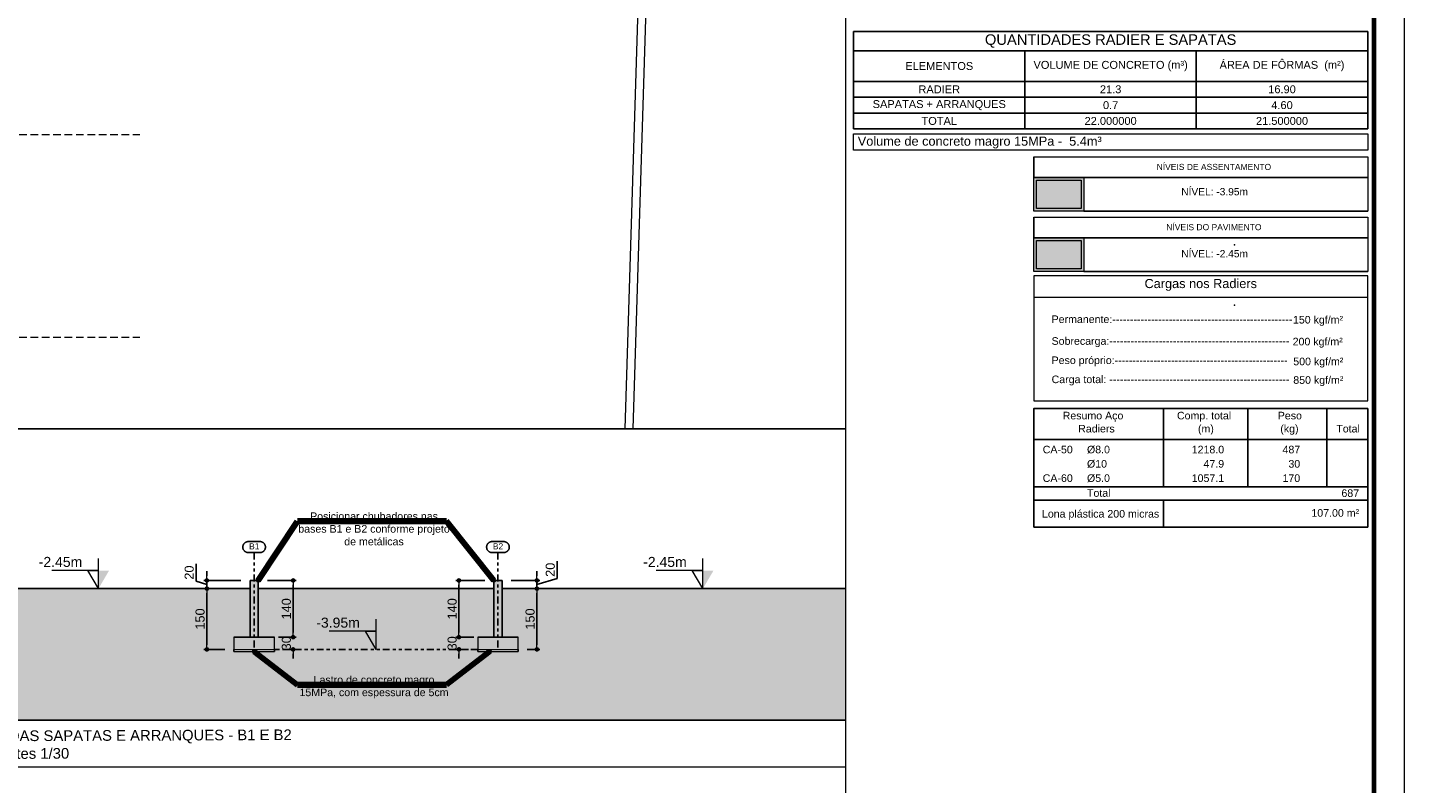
# Model space of a CAD drawing. Header units: millimetres. Extents: x 83 to 471, y -739 to 93.
# Tile 164 of 185: x 168 to 213, y -54 to -29. Entities that reach past the tile are written whole.
import ezdxf
from ezdxf.enums import TextEntityAlignment as Align

# ---------------------------------------------------------------- set-up
doc = ezdxf.new("R2010")
doc.units = ezdxf.units.MM
doc.linetypes.add('CYPE_RAYAPUNTOPUNTO', pattern=[0.45, 0.225, -0.075, 0, -0.075, 0, -0.075])
doc.linetypes.add('TRAZO_HUECO', pattern=[0.75, 0.5, -0.25])
for name, color, linetype, lineweight in [('.', 7, 'Continuous', 5), ('0-CYPE1', 7, 'Continuous', 20), ('__MAGNUS.Cota', 30, 'Continuous', 9), ('__MAGNUS.Margem', 7, 'Continuous', 70), ('__MAGNUS.Selo', 7, 'Continuous', 30), ('A-FLOR', 7, 'Continuous', 9), ('CORTE - RAMPA', 7, 'Continuous', 0), ('CORTE_COTAS_DAS_PLANTAS', 7, 'Continuous', 9), ('COTA_FORMAS', 7, 'CYPE_RAYAPUNTOPUNTO', 0), ('COTAS', 250, 'Continuous', 5), ('COTAS_REF_LINHAS', 7, 'Continuous', 20), ('FUN_COTAS', 7, 'Continuous', 0), ('LJ_HATCH', 7, 'Continuous', 0), ('PECA_COMPLETA', 7, 'Continuous', 0), ('TABELAS', 7, 'Continuous', 9), ('TEXTO_TABELAS', 7, 'Continuous', 0)]:
    doc.layers.add(name, color=color, linetype=linetype, lineweight=lineweight)
for name, color, linetype in [('PGCR_Arq_TEXTO', 7, 'Continuous'), ('PILAR_MORRE', 60, 'Continuous'), ('Selo', 7, 'Continuous')]:
    doc.layers.add(name, color=color, linetype=linetype)
doc.styles.add('Arial', font='arial.ttf')
doc.styles.add('Arial Narrow', font='ARIALN.TTF')
doc.dimstyles.new('Copy of UM_75.000000', dxfattribs={"dimtxt": 0.3, "dimasz": 0.15, "dimexe": 0.1, "dimexo": 0.3, "dimgap": 0.07, "dimtad": 1, "dimdec": 0, "dimlfac": 75, "dimzin": 0, "dimdsep": 46, "dimtxsty": 'Arial', "dimblk": 'DOT', "dimcen": 0.09, "dimdle": 0.1, "dimclrd": 30, "dimclre": 30, "dimclrt": 7, "dimadec": 1, "dimazin": 2, "dimtfac": 1, "dimtdec": 0, "dimtofl": 0, "dimtmove": 0, "dimatfit": 3, "dimldrblk": 'DOT', "dimfxl": 1, "dimtolj": 1, "dimarcsym": 0})

# ---------------------------------------------------------------- blocks, each defined once
blk = doc.blocks.new('*U1862')
at = {"layer": '__MAGNUS.Margem', "lineweight": 9}
blk.add_line((183.0774864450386, -12.28035149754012), (183.0774864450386, 828.7196485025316), dxfattribs=at)
at = {"layer": '__MAGNUS.Margem', "linetype": 'Continuous'}
blk.add_line((173.0774864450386, -2.280351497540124), (173.0774864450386, 818.7196485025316), dxfattribs=at)
at = {"layer": '__MAGNUS.Selo', "style": 'Arial Narrow'}
for tag, height, width, p in [('PROPRIETÁRIO', 3.395000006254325, 1.000000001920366, (17.21365262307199, 48.90608562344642)), ('EDIFICAÇÃORESIDENCIAL', 3.395000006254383, 1.00000000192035, (17.21365262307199, 40.60663314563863)), ('ESTRUTURAL', 3.395000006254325, 1.000000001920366, (17.80158844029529, 20.69475924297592)), ('ANTEPROJETO', 2.425000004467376, 1.000000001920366, (111.6862229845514, 13.50243801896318)), ('INDICADA', 2.425000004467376, 1.000000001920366, (111.5284553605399, 8.00497110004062)), ('ARQ01/01', 5.5, 1.000000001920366, (139.4442584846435, 9.49622269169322))]:
    blk.add_attdef(tag, text='', height=height, dxfattribs=dict(at, width=width)).set_placement(p, align=Align.MIDDLE_LEFT)
at = {"layer": '__MAGNUS.Selo', "lineweight": 30, "flags": 104}
for tag, p in [('ENDEREÇODAOBRA', (17.21365262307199, 33.53604236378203)), ('ENDEREÇODAOBRA', (17.21365262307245, 27.86661950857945)), ('TÍTULO', (17.21365262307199, 10.79641230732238))]:
    blk.add_attdef(tag, text='', height=3.395000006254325, dxfattribs=at).set_placement(p, align=Align.MIDDLE_LEFT)
blk = doc.blocks.new('_DOT')
at = {"layer": '__MAGNUS.Cota', "linetype": 'ByBlock'}
blk.add_line((-0.5, 0), (-1, 0), dxfattribs=at)
at = {"layer": '__MAGNUS.Cota', "linetype": 'ByBlock', "const_width": 0.5}
blk.add_lwpolyline([(-0.25, 0, 1), (0.25, 0, 1)], format="xyb", close=True, dxfattribs=at)
blk = doc.blocks.new('*D647')
at = {"layer": 'COTAS', "color": 30, "lineweight": -2}
for p, q in [((174.0763038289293, -47.61526691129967), (173.3860036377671, -47.61526691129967)), ((173.4860036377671, -49.46526691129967), (173.4860036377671, -47.76526691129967)), ((174.0763038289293, -49.61526691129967), (173.3860036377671, -49.61526691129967))]:
    blk.add_line(p, q, dxfattribs=at)
at = {"layer": 'Defpoints', "color": 0}
for p in [(173.4860036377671, -47.61526691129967), (174.3763038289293, -47.61526691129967), (174.3763038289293, -49.61526691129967)]:
    blk.add_point(p, dxfattribs=at)
at = {"layer": 'COTAS', "color": 30, "linetype": 'ByBlock', "lineweight": -2, "xscale": 0.15, "yscale": 0.15, "zscale": 0.15}
for p, rotation in [((173.4860036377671, -47.61526691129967), 90), ((173.4860036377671, -49.61526691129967), 270)]:
    blk.add_blockref('_DOT', p, dxfattribs=dict(at, rotation=rotation))
at = {"layer": 'COTAS', "color": 7, "insert": (173.2628317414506, -48.61526691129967), "char_height": 0.3, "attachment_point": 5, "rotation": 90, "style": 'Arial'}
blk.add_mtext('\\A1;150', dxfattribs=at)
blk = doc.blocks.new('*D648')
at = {"layer": 'COTAS', "color": 30, "lineweight": -2}
for p, q in [((184.0409838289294, -47.61526691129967), (184.4573783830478, -47.61526691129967)), ((184.3573783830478, -49.46526691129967), (184.3573783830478, -47.76526691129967)), ((184.0409838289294, -49.61526691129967), (184.4573783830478, -49.61526691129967))]:
    blk.add_line(p, q, dxfattribs=at)
at = {"layer": 'Defpoints', "color": 0}
for p in [(183.7409838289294, -47.61526691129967), (184.3573783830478, -47.61526691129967), (183.7409838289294, -49.61526691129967)]:
    blk.add_point(p, dxfattribs=at)
at = {"layer": 'COTAS', "color": 30, "linetype": 'ByBlock', "lineweight": -2, "xscale": 0.15, "yscale": 0.15, "zscale": 0.15}
for p, rotation in [((184.3573783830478, -47.61526691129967), 90), ((184.3573783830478, -49.61526691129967), 270)]:
    blk.add_blockref('_DOT', p, dxfattribs=dict(at, rotation=rotation))
at = {"layer": 'COTAS', "color": 7, "insert": (184.1342064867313, -48.61526691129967), "char_height": 0.3, "attachment_point": 5, "rotation": 90, "style": 'Arial'}
blk.add_mtext('\\A1;150', dxfattribs=at)
blk = doc.blocks.new('*D649')
at = {"layer": 'COTAS', "color": 30, "lineweight": -2}
for p, q in [((185.0218940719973, -46.70707849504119), (185.0218940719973, -47.28091205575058)), ((184.3573783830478, -47.19526691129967), (184.3573783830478, -47.04526691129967)), ((183.5089838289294, -47.34526691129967), (184.4573783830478, -47.34526691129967)), ((184.0409838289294, -47.61526691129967), (184.4573783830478, -47.61526691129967)), ((185.0218940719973, -47.28091205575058), (184.3573783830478, -47.48026691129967)), ((184.3573783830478, -47.61526691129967), (184.3573783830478, -47.34526691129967)), ((184.3573783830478, -47.76526691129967), (184.3573783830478, -47.91526691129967))]:
    blk.add_line(p, q, dxfattribs=at)
at = {"layer": 'Defpoints', "color": 0}
for p in [(183.2089838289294, -47.34526691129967), (183.7409838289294, -47.61526691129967), (184.3573783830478, -47.34526691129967)]:
    blk.add_point(p, dxfattribs=at)
at = {"layer": 'COTAS', "color": 30, "linetype": 'ByBlock', "lineweight": -2, "xscale": 0.15, "yscale": 0.15, "zscale": 0.15}
for p, rotation in [((184.3573783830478, -47.34526691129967), 270), ((184.3573783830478, -47.61526691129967), 90)]:
    blk.add_blockref('_DOT', p, dxfattribs=dict(at, rotation=rotation))
at = {"layer": 'COTAS', "color": 7, "insert": (184.7987221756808, -46.99399527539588), "char_height": 0.3, "attachment_point": 5, "rotation": 90, "style": 'Arial'}
blk.add_mtext('\\A1;20', dxfattribs=at)
blk = doc.blocks.new('*D650')
at = {"layer": 'COTAS', "color": 30, "lineweight": -2}
for p, q in [((173.1278317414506, -46.79898170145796), (173.1278317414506, -47.37281526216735)), ((173.4860036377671, -47.19526691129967), (173.4860036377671, -47.04526691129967)), ((173.1278317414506, -47.37281526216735), (173.4860036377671, -47.48026691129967)), ((174.6083038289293, -47.34526691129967), (173.3860036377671, -47.34526691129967)), ((174.0763038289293, -47.61526691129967), (173.3860036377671, -47.61526691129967)), ((173.4860036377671, -47.61526691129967), (173.4860036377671, -47.34526691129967)), ((173.4860036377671, -47.76526691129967), (173.4860036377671, -47.91526691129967))]:
    blk.add_line(p, q, dxfattribs=at)
at = {"layer": 'Defpoints', "color": 0}
for p in [(173.4860036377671, -47.34526691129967), (174.3763038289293, -47.61526691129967), (174.9083038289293, -47.34526691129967)]:
    blk.add_point(p, dxfattribs=at)
at = {"layer": 'COTAS', "color": 30, "linetype": 'ByBlock', "lineweight": -2, "xscale": 0.15, "yscale": 0.15, "zscale": 0.15}
for p, rotation in [((173.4860036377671, -47.34526691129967), 270), ((173.4860036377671, -47.61526691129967), 90)]:
    blk.add_blockref('_DOT', p, dxfattribs=dict(at, rotation=rotation))
at = {"layer": 'COTAS', "color": 7, "insert": (172.9046598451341, -47.08589848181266), "char_height": 0.3, "attachment_point": 5, "rotation": 90, "style": 'Arial'}
blk.add_mtext('\\A1;20', dxfattribs=at)
blk = doc.blocks.new('*T664')
at = {"layer": 'COTAS', "color": 0, "lineweight": 25, "transparency": 16777216}
blk.add_line((0, 0), (16.93688430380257, 0), dxfattribs=at)
at = {"layer": 'COTAS', "color": 0, "lineweight": 25}
for p, q in [((0, 0), (0, -3.209371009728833)), ((16.93688430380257, 0), (16.93688430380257, -3.209371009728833)), ((0, -3.209371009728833), (5.645628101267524, -3.209371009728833))]:
    blk.add_line(p, q, dxfattribs=at)
at = {"layer": 'COTAS', "color": 0, "lineweight": -2, "transparency": 16777216}
for p, q in [((0, -0.6351706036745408), (16.93688430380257, -0.6351706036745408)), ((0, -1.647717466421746), (16.93688430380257, -1.647717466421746)), ((0, -2.170000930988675), (16.93688430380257, -2.170000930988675)), ((0, -2.689685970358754), (16.93688430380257, -2.689685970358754))]:
    blk.add_line(p, q, dxfattribs=at)
at = {"layer": 'COTAS', "color": 0, "lineweight": -2}
for p, q in [((5.645628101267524, -0.6351706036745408), (5.645628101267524, -3.209371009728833)), ((11.29125620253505, -0.6351706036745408), (11.29125620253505, -3.209371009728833)), ((5.645628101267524, -3.209371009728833), (16.93688430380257, -3.209371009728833))]:
    blk.add_line(p, q, dxfattribs=at)
at = {"layer": 'COTAS', "color": 0, "attachment_point": 5, "style": 'Arial'}
for s, insert, char_height, width in [('QUANTIDADES RADIER E SAPATAS', (8.468442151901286, -0.3175853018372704), 0.3464566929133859, 16.76365595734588), ('ELEMENTOS', (2.822814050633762, -1.141444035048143), 0.2598425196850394, 5.472399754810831), ('{\\C256;VOLUME DE CONCRETO (m³)}', (8.468442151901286, -1.141444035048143), 0.2598425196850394, 5.472399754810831), ('{\\C256;ÁREA DE FÔRMAS  (m²)}', (14.11407025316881, -1.141444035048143), 0.2598425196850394, 5.472399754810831), ('RADIER', (2.822814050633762, -1.90885919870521), 0.2598425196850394, 5.472399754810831), ('21.3', (8.468442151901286, -1.90885919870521), 0.2598425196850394, 5.472399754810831), ('16.90', (14.11407025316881, -1.90885919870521), 0.2598425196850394, 5.472399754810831), ('SAPATAS + ARRANQUES', (2.822814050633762, -2.429843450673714), 0.2598425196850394, 5.472399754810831), ('0.7', (8.468442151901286, -2.429843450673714), 0.2598425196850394, 5.472399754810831), ('4.60', (14.11407025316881, -2.429843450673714), 0.2598425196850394, 5.472399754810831), ('TOTAL', (2.822814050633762, -2.949528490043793), 0.2598425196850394, 5.472399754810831), ('22.000000', (8.468442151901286, -2.949528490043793), 0.2598425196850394, 5.472399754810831), ('21.500000', (14.11407025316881, -2.949528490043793), 0.2598425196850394, 5.472399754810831)]:
    blk.add_mtext(s, dxfattribs=dict(at, insert=insert, char_height=char_height, width=width))
blk = doc.blocks.new('*D694')
at = {"layer": 'COTAS', "color": 30, "lineweight": -2}
for p, q in [((175.4783038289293, -47.34526691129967), (176.4275367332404, -47.34526691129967)), ((176.3275367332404, -47.49526691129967), (176.3275367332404, -49.06526691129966)), ((175.8416778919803, -49.21526691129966), (176.4275367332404, -49.21526691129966))]:
    blk.add_line(p, q, dxfattribs=at)
at = {"layer": 'Defpoints', "color": 0}
for p in [(175.1783038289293, -47.34526691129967), (175.5416778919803, -49.21526691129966), (176.3275367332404, -49.21526691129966)]:
    blk.add_point(p, dxfattribs=at)
at = {"layer": 'COTAS', "color": 30, "linetype": 'ByBlock', "lineweight": -2, "xscale": 0.15, "yscale": 0.15, "zscale": 0.15}
for p, rotation in [((176.3275367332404, -47.34526691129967), 90), ((176.3275367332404, -49.21526691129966), 270)]:
    blk.add_blockref('_DOT', p, dxfattribs=dict(at, rotation=rotation))
at = {"layer": 'COTAS', "color": 7, "insert": (176.1043648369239, -48.28026691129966), "char_height": 0.3, "attachment_point": 5, "rotation": 90, "style": 'Arial'}
blk.add_mtext('\\A1;140', dxfattribs=at)
blk = doc.blocks.new('DOT')
at = {"color": 0, "linetype": 'ByBlock'}
blk.add_line((-0.5, 0), (-1, 0), dxfattribs=at)
at = {"color": 0, "linetype": 'ByBlock', "const_width": 0.5}
blk.add_lwpolyline([(-0.25, 0, 1), (0.25, 0, 1)], format="xyb", close=True, dxfattribs=at)
blk = doc.blocks.new('*D695')
at = {"layer": 'COTAS', "color": 30, "lineweight": -2}
for p, q in [((176.3275367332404, -49.06526691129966), (176.3275367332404, -48.91526691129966)), ((176.0103038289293, -49.21526691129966), (176.4275367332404, -49.21526691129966)), ((176.0103038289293, -49.61526691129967), (176.4275367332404, -49.61526691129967)), ((176.3275367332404, -49.76526691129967), (176.3275367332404, -49.91526691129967))]:
    blk.add_line(p, q, dxfattribs=at)
at = {"layer": 'Defpoints', "color": 0}
for p in [(175.7103038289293, -49.21526691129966), (175.7103038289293, -49.61526691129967), (176.3275367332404, -49.61526691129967)]:
    blk.add_point(p, dxfattribs=at)
at = {"layer": 'COTAS', "color": 30, "linetype": 'ByBlock', "lineweight": -2, "xscale": 0.15, "yscale": 0.15, "zscale": 0.15}
for p, rotation in [((176.3275367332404, -49.21526691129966), 270), ((176.3275367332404, -49.61526691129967), 90)]:
    blk.add_blockref('_DOT', p, dxfattribs=dict(at, rotation=rotation))
at = {"layer": 'COTAS', "color": 7, "insert": (176.1042625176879, -49.41526691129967), "char_height": 0.3, "attachment_point": 5, "rotation": 90, "style": 'Arial'}
blk.add_mtext('\\A1;30', dxfattribs=at)
blk = doc.blocks.new('*D696')
at = {"layer": 'COTAS', "color": 30, "lineweight": -2}
for p, q in [((182.6389838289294, -47.34526691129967), (181.6897509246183, -47.34526691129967)), ((181.7897509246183, -47.49526691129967), (181.7897509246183, -49.06526691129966)), ((182.2756097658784, -49.21526691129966), (181.6897509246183, -49.21526691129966))]:
    blk.add_line(p, q, dxfattribs=at)
at = {"layer": 'Defpoints', "color": 0}
for p in [(182.9389838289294, -47.34526691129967), (181.7897509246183, -49.21526691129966), (182.5756097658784, -49.21526691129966)]:
    blk.add_point(p, dxfattribs=at)
at = {"layer": 'COTAS', "color": 30, "linetype": 'ByBlock', "lineweight": -2, "xscale": 0.15, "yscale": 0.15, "zscale": 0.15}
for p, rotation in [((181.7897509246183, -47.34526691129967), 90), ((181.7897509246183, -49.21526691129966), 270)]:
    blk.add_blockref('_DOT', p, dxfattribs=dict(at, rotation=rotation))
at = {"layer": 'COTAS', "color": 7, "insert": (181.5665790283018, -48.28026691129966), "char_height": 0.3, "attachment_point": 5, "rotation": 90, "style": 'Arial'}
blk.add_mtext('\\A1;140', dxfattribs=at)
blk = doc.blocks.new('*D697')
at = {"layer": 'COTAS', "color": 30, "lineweight": -2}
for p, q in [((181.7897509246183, -49.06526691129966), (181.7897509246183, -48.91526691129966)), ((182.1069838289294, -49.21526691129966), (181.6897509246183, -49.21526691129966)), ((182.1069838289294, -49.61526691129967), (181.6897509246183, -49.61526691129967)), ((181.7897509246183, -49.76526691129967), (181.7897509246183, -49.91526691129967))]:
    blk.add_line(p, q, dxfattribs=at)
at = {"layer": 'Defpoints', "color": 0}
for p in [(182.4069838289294, -49.21526691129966), (181.7897509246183, -49.61526691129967), (182.4069838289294, -49.61526691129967)]:
    blk.add_point(p, dxfattribs=at)
at = {"layer": 'COTAS', "color": 30, "linetype": 'ByBlock', "lineweight": -2, "xscale": 0.15, "yscale": 0.15, "zscale": 0.15}
for p, rotation in [((181.7897509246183, -49.21526691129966), 270), ((181.7897509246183, -49.61526691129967), 90)]:
    blk.add_blockref('_DOT', p, dxfattribs=dict(at, rotation=rotation))
at = {"layer": 'COTAS', "color": 7, "insert": (181.5664767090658, -49.41526691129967), "char_height": 0.3, "attachment_point": 5, "rotation": 90, "style": 'Arial'}
blk.add_mtext('\\A1;30', dxfattribs=at)

msp = doc.modelspace()

# ---------------------------------------------------------------- hatches: boundary and pattern name
at = {"layer": '.', "true_color": 0xffffcc}
h = msp.add_hatch(color=7, dxfattribs=at)
h.dxf.hatch_style = 1
h.paths.add_polyline_path([(200.7259169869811, -34.07886813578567), (202.3708885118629, -34.07886813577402), (202.370888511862, -35.18719027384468), (200.7259169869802, -35.18719027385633)])
at = {"layer": '.', "true_color": 0x939598}
h = msp.add_hatch(dxfattribs=at)
h.set_pattern_fill('EARTH', color=252, scale=0.1)
h.set_pattern_definition([(0, (0, 0), (0.635, 0.635), [0.635, -0.635]), (0, (0, 0.238125), (0.635, 0.635), [0.635, -0.635]), (0, (0, 0.4762500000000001), (0.635, 0.635), [0.635, -0.635]), (90, (0.079375, 0.555625), (-0.635, 0.635), [0.635, -0.635]), (90, (0.3175, 0.555625), (-0.635, 0.635), [0.635, -0.635]), (90, (0.555625, 0.555625), (-0.635, 0.635), [0.635, -0.635])])
h.paths.add_polyline_path([(105.9778717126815, -48.39570496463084), (105.7243203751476, -48.39570496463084), (105.7243203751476, -48.01526691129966), (96.62457239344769, -48.01526691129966), (96.62457239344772, -51.94834452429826), (163.2541937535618, -51.94834452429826), (163.2541937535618, -47.61526691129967), (156.4334889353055, -47.61526691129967), (155.7634889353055, -48.28526691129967), (113.3578456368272, -48.28526691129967), (112.6878456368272, -47.61526691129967), (105.9778717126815, -47.61526691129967), (105.9778717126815, -48.39570496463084)], is_closed=False)
h.paths.add_polyline_path([(194.5179713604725, -47.61526691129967), (183.2089838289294, -47.61526691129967), (183.2089838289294, -49.21526691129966), (183.7409838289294, -49.21526691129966), (183.7409838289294, -49.68526691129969), (182.4069838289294, -49.68526691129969), (182.4069838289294, -49.21526691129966), (182.9389838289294, -49.21526691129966), (182.9389838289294, -47.61526691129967), (175.1783038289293, -47.61526691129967), (175.1783038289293, -49.21526691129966), (175.7103038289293, -49.21526691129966), (175.7103038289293, -49.68526691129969), (174.3763038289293, -49.68526691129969), (174.3763038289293, -49.21526691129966), (174.9083038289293, -49.21526691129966), (174.9083038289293, -47.61526691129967), (163.2541937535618, -47.61526691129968), (163.2541937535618, -51.94834452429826), (194.5179713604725, -51.94834452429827), (194.5179713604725, -47.61526691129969)], is_closed=False)
h.paths.add_polyline_path([(111.4995747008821, -48.23962571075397), (111.4995747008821, -47.66090811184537), (112.1059184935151, -47.66090811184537), (112.1059184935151, -48.23962571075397)], flags=24)
h.paths.add_polyline_path([(156.571352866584, -48.23962571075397), (156.571352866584, -47.66090811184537), (157.177696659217, -47.66090811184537), (157.177696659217, -48.23962571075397)], flags=24)
h.paths.add_polyline_path([(116.1695718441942, -49.06737468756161), (116.1695718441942, -48.48026691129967), (116.7759156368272, -48.48026691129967), (116.7759156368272, -49.06737468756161)], flags=24)
h.paths.add_polyline_path([(120.7266041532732, -48.39220917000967), (120.7266041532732, -48.04330057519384), (121.331720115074, -48.04330057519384), (121.331720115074, -48.39220917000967)], flags=24)
h.paths.add_polyline_path([(132.5619020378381, -48.39220917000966), (132.5619020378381, -48.04330057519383), (133.1670179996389, -48.04330057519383), (133.1670179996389, -48.39220917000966)], flags=24)
h.paths.add_polyline_path([(142.6965339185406, -48.39220917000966), (142.6965339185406, -48.04330057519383), (143.3016498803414, -48.04330057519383), (143.3016498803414, -48.39220917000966)], flags=24)
h.paths.add_polyline_path([(147.3444984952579, -48.39220917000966), (147.3444984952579, -48.04330057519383), (147.9496144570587, -48.04330057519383), (147.9496144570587, -48.39220917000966)], flags=24)
h.paths.add_polyline_path([(126.7975997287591, -49.06737468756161), (126.7975997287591, -48.48026691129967), (127.4039435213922, -48.48026691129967), (127.4039435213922, -49.06737468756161)], flags=24)
h.paths.add_polyline_path([(138.1395016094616, -49.06737468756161), (138.1395016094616, -48.48026691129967), (138.7458454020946, -48.48026691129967), (138.7458454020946, -49.06737468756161)], flags=24)
h.paths.add_polyline_path([(151.8990751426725, -49.06737468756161), (151.8990751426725, -48.48026691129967), (152.5054189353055, -48.48026691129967), (152.5054189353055, -49.06737468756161)], flags=24)
h.paths.add_polyline_path([(172.959659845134, -49.00704726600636), (172.959659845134, -48.22348655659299), (173.5660036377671, -48.22348655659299), (173.5660036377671, -49.00704726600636)], flags=24)
h.paths.add_polyline_path([(183.8310345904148, -49.00704726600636), (183.8310345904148, -48.22348655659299), (184.4373783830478, -48.22348655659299), (184.4373783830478, -49.00704726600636)], flags=24)
h.paths.add_polyline_path([(145.2677701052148, -48.88646931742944), (149.3654849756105, -48.88646931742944), (149.3654849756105, -50.64482538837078), (145.2677701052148, -50.64482538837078)], flags=24)
h.paths.add_polyline_path([(130.0313539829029, -48.88646931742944), (134.1290688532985, -48.88646931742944), (134.1290688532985, -50.64482538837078), (130.0313539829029, -50.64482538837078)], flags=24)
h.paths.add_polyline_path([(114.3580407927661, -49.86156990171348), (119.3336547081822, -49.86156990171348), (119.3336547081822, -50.84866630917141), (114.3580407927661, -50.84866630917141)], flags=24)
h.paths.add_polyline_path([(124.1816414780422, -49.86156990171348), (129.1572553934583, -49.86156990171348), (129.1572553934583, -50.84866630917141), (124.1816414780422, -50.84866630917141)], flags=24)
h.paths.add_polyline_path([(136.4965117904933, -49.86156990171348), (141.4721257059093, -49.86156990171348), (141.4721257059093, -50.84866630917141), (136.4965117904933, -50.84866630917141)], flags=24)
h.paths.add_polyline_path([(153.8408786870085, -49.86156990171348), (158.8164926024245, -49.86156990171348), (158.8164926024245, -50.84866630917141), (153.8408786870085, -50.84866630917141)], flags=24)
h.paths.add_polyline_path([(176.5042849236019, -50.36441903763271), (181.4798988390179, -50.36441903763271), (181.4798988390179, -51.35151544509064), (176.5042849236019, -51.35151544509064)], flags=24)
h.paths.add_polyline_path([(119.5502289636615, -48.88646931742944), (123.6479438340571, -48.88646931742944), (123.6479438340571, -50.64482538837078), (119.5502289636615, -50.64482538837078)], flags=24)
at = {"layer": '.', "true_color": 0xffffcc}
h = msp.add_hatch(color=7, dxfattribs=at)
h.dxf.hatch_style = 1
h.paths.add_polyline_path([(175.0433038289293, -49.61526691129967), (175.7103038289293, -49.61526691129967), (175.7103038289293, -49.21526691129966), (175.0433038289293, -49.21526691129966), (175.0433038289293, -49.61526691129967)], is_closed=False)
h.paths.add_polyline_path([(174.3763038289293, -49.21526691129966), (174.3763038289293, -49.61526691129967), (175.0433038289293, -49.61526691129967), (175.0433038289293, -49.21526691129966), (174.3763038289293, -49.21526691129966)], is_closed=False)
h.paths.add_polyline_path([(182.4069838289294, -49.61526691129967), (183.0739838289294, -49.61526691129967), (183.0739838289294, -49.21526691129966), (182.4069838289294, -49.21526691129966), (182.4069838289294, -49.61526691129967)], is_closed=False)
h.paths.add_polyline_path([(183.0739838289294, -49.61526691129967), (183.7409838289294, -49.61526691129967), (183.7409838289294, -49.21526691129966), (183.0739838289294, -49.21526691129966), (183.0739838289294, -49.61526691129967)], is_closed=False)
at = {"layer": 'COTAS'}
h = msp.add_hatch(color=256, dxfattribs=at)
h.dxf.hatch_style = 1
h.paths.add_polyline_path([(170.2654421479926, -47.01887005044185), (169.9152264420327, -47.61526691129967), (169.9152264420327, -47.01887005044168), (170.2654421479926, -47.01887005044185)])
h = msp.add_hatch(color=256, dxfattribs=at)
h.dxf.hatch_style = 1
h.paths.add_polyline_path([(190.1763315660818, -47.01887005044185), (189.8261158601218, -47.61526691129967), (189.8261158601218, -47.01887005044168), (190.1763315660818, -47.01887005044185)])
h = msp.add_hatch(color=256, dxfattribs=at)
h.dxf.hatch_style = 1
h.paths.add_polyline_path([(179.4088595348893, -49.01887005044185), (179.0586438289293, -49.61526691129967), (179.0586438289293, -49.01887005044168), (179.4088595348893, -49.01887005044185)])
at = {"layer": 'LJ_HATCH', "true_color": 0xf9e3fc}
h = msp.add_hatch(color=7, dxfattribs=at)
h.dxf.hatch_style = 1
h.paths.add_polyline_path([(200.7259169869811, -36.06255239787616), (202.3708885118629, -36.06255239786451), (202.370888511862, -37.17087453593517), (200.7259169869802, -37.17087453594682)])
at = {"layer": 'PILAR_MORRE'}
h = msp.add_hatch(color=256, dxfattribs=at)
h.dxf.hatch_style = 1
h.paths.add_polyline_path([(174.9083038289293, -47.34526691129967), (174.9083038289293, -49.21526691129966), (175.0433038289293, -49.21526691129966), (175.0433038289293, -47.34526691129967), (174.9083038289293, -47.34526691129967)], is_closed=False)
h.paths.add_polyline_path([(175.1783038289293, -49.21526691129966), (175.1783038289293, -47.34526691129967), (175.0433038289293, -47.34526691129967), (175.0433038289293, -49.21526691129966), (175.1783038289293, -49.21526691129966)], is_closed=False)
h.paths.add_polyline_path([(183.0739838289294, -47.34526691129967), (182.9389838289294, -47.34526691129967), (182.9389838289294, -49.21526691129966), (183.0739838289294, -49.21526691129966), (183.0739838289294, -47.34526691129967)], is_closed=False)
h.paths.add_polyline_path([(183.2089838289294, -47.34526691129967), (183.0739838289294, -47.34526691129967), (183.0739838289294, -49.21526691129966), (183.2089838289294, -49.21526691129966), (183.2089838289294, -47.34526691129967)], is_closed=False)

# ---------------------------------------------------------------- linework, layer by layer
for p, q in [((200.7259169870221, -33.3969874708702), (200.7259169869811, -34.07886813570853)), ((200.7259169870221, -34.07886813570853), (211.7259169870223, -34.07886813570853)), ((202.3708885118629, -34.0788681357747), (211.725916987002, -34.07886813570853)), ((202.3708885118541, -34.0788681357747), (211.7259169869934, -34.07886813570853)), ((202.370888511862, -35.18719027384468), (211.7259169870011, -35.18719027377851)), ((202.3708885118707, -35.18719027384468), (211.72591698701, -35.18719027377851)), ((200.7259169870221, -35.38067173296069), (200.7259169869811, -36.06255239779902)), ((200.7259169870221, -36.06255239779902), (211.7259169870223, -36.06255239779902)), ((202.3708885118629, -36.06255239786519), (211.725916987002, -36.06255239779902)), ((202.3708885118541, -36.06255239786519), (211.7259169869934, -36.06255239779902)), ((202.370888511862, -37.17087453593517), (211.7259169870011, -37.170874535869)), ((202.3708885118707, -37.17087453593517), (211.72591698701, -37.170874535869)), ((96.53663545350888, -42.35453658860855), (194.5179713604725, -42.35453658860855)), ((163.2541937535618, -47.61526691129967), (174.9083038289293, -47.61526691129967)), ((174.9083038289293, -49.21526691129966), (174.9083038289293, -47.34526691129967)), ((174.9083038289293, -47.34526691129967), (175.1783038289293, -47.34526691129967)), ((175.1783038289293, -49.21526691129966), (175.1783038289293, -47.34526691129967)), ((175.1783038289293, -47.61526691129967), (182.9389838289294, -47.61526691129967)), ((182.9389838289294, -49.21526691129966), (182.9389838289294, -47.34526691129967)), ((182.9389838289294, -47.34526691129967), (183.2089838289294, -47.34526691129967)), ((183.2089838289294, -49.21526691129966), (183.2089838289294, -47.34526691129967)), ((183.2089838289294, -47.61526691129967), (194.5179713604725, -47.61526691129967)), ((174.3763038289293, -49.21526691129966), (175.7103038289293, -49.21526691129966)), ((178.7084281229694, -49.01887005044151), (179.0586438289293, -49.01887005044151)), ((182.4069838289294, -49.21526691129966), (183.7409838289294, -49.21526691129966)), ((174.3763038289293, -49.61526691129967), (174.3763038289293, -49.68526691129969)), ((175.7103038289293, -49.61526691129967), (175.7103038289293, -49.68526691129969)), ((182.4069838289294, -49.61526691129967), (182.4069838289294, -49.68526691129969)), ((183.7409838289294, -49.61526691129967), (183.7409838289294, -49.68526691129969))]:
    msp.add_line(p, q)
at = {"linetype": 'CYPE_RAYAPUNTOPUNTO'}
for p, q in [((175.0433038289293, -46.42686654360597), (175.0433038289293, -49.61526691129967)), ((183.0739838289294, -46.42686654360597), (183.0739838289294, -49.61526691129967)), ((182.4069838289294, -49.61526691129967), (175.7103038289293, -49.61526691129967))]:
    msp.add_line(p, q, dxfattribs=at)
for points in [[(175.2366136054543, -46.06686654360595), (175.2486362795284, -46.0672685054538), (175.2606052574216, -46.06847259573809), (175.272467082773, -46.07047343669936), (175.2841687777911, -46.07326209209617), (175.2956580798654, -46.07682610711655), (175.3068836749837, -46.08114956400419), (175.3177954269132, -46.08621315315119), (175.3283446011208, -46.09199425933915), (175.3384840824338, -46.09846706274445), (175.3481685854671, -46.10560265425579), (175.3573548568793, -46.11336916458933), (175.3660018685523, -46.12173190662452), (175.3740710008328, -46.13065353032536), (175.3815262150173, -46.14009418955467), (175.3883342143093, -46.15001172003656), (175.3944645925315, -46.16036182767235), (175.3998899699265, -46.17109828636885), (175.4045861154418, -46.18217314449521), (175.4085320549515, -46.19353693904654), (175.411710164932, -46.20513891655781), (175.4141062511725, -46.21692725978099), (175.4157096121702, -46.22884931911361), (175.4165130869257, -46.24085184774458), (175.4165130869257, -46.25288123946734), (175.4157096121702, -46.26488376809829), (175.4141062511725, -46.27680582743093), (175.411710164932, -46.28859417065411), (175.4085320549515, -46.30019614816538), (175.4045861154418, -46.31155994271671), (175.3998899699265, -46.32263480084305), (175.3944645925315, -46.33337125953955), (175.3883342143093, -46.34372136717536), (175.3815262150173, -46.35363889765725), (175.3740710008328, -46.36307955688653), (175.3660018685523, -46.3720011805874), (175.3573548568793, -46.38036392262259), (175.3481685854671, -46.3881304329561), (175.3384840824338, -46.39526602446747), (175.3283446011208, -46.40173882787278), (175.3177954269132, -46.40751993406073), (175.3068836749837, -46.41258352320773), (175.2956580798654, -46.41690698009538), (175.2841687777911, -46.42047099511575), (175.272467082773, -46.42325965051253), (175.2606052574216, -46.42526049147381), (175.2486362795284, -46.42646458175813), (175.2366136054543, -46.42686654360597), (174.8499940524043, -46.42686654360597), (174.8379713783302, -46.42646458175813), (174.8260024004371, -46.42526049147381), (174.8141405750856, -46.42325965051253), (174.8024388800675, -46.42047099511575), (174.7909495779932, -46.41690698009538), (174.7797239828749, -46.41258352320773), (174.7688122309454, -46.40751993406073), (174.7582630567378, -46.40173882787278), (174.7481235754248, -46.39526602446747), (174.7384390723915, -46.38813043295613), (174.7292528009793, -46.38036392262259), (174.7206057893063, -46.3720011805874), (174.7125366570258, -46.36307955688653), (174.7050814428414, -46.35363889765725), (174.6982734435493, -46.34372136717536), (174.6921430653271, -46.33337125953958), (174.6867176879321, -46.32263480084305), (174.6820215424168, -46.31155994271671), (174.6780756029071, -46.30019614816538), (174.6748974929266, -46.28859417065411), (174.6725014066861, -46.27680582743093), (174.6708980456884, -46.26488376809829), (174.6700945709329, -46.25288123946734), (174.6700945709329, -46.24085184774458), (174.6708980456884, -46.22884931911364), (174.6725014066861, -46.21692725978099), (174.6748974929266, -46.20513891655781), (174.6780756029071, -46.19353693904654), (174.6820215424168, -46.18217314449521), (174.6867176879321, -46.17109828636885), (174.6921430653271, -46.16036182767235), (174.6982734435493, -46.15001172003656), (174.7050814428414, -46.14009418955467), (174.7125366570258, -46.13065353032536), (174.7206057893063, -46.12173190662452), (174.7292528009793, -46.11336916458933), (174.7384390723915, -46.10560265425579), (174.7481235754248, -46.09846706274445), (174.7582630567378, -46.09199425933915), (174.7688122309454, -46.08621315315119), (174.7797239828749, -46.08114956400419), (174.7909495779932, -46.07682610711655), (174.8024388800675, -46.07326209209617), (174.8141405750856, -46.07047343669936), (174.8260024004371, -46.06847259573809), (174.8379713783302, -46.0672685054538), (174.8499940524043, -46.06686654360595), (175.2366136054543, -46.06686654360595)], [(183.2672936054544, -46.06686654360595), (183.2793162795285, -46.0672685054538), (183.2912852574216, -46.06847259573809), (183.3031470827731, -46.07047343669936), (183.3148487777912, -46.07326209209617), (183.3263380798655, -46.07682610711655), (183.3375636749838, -46.08114956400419), (183.3484754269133, -46.08621315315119), (183.3590246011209, -46.09199425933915), (183.3691640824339, -46.09846706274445), (183.3788485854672, -46.10560265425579), (183.3880348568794, -46.11336916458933), (183.3966818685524, -46.12173190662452), (183.4047510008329, -46.13065353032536), (183.4122062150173, -46.14009418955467), (183.4190142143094, -46.15001172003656), (183.4251445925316, -46.16036182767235), (183.4305699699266, -46.17109828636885), (183.4352661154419, -46.18217314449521), (183.4392120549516, -46.19353693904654), (183.4423901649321, -46.20513891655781), (183.4447862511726, -46.21692725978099), (183.4463896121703, -46.22884931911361), (183.4471930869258, -46.24085184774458), (183.4471930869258, -46.25288123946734), (183.4463896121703, -46.26488376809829), (183.4447862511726, -46.27680582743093), (183.4423901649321, -46.28859417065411), (183.4392120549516, -46.30019614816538), (183.4352661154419, -46.31155994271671), (183.4305699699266, -46.32263480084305), (183.4251445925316, -46.33337125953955), (183.4190142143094, -46.34372136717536), (183.4122062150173, -46.35363889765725), (183.4047510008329, -46.36307955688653), (183.3966818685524, -46.3720011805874), (183.3880348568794, -46.38036392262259), (183.3788485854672, -46.3881304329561), (183.3691640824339, -46.39526602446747), (183.3590246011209, -46.40173882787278), (183.3484754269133, -46.40751993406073), (183.3375636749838, -46.41258352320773), (183.3263380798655, -46.41690698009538), (183.3148487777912, -46.42047099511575), (183.3031470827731, -46.42325965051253), (183.2912852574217, -46.42526049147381), (183.2793162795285, -46.42646458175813), (183.2672936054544, -46.42686654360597), (182.8806740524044, -46.42686654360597), (182.8686513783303, -46.42646458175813), (182.8566824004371, -46.42526049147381), (182.8448205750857, -46.42325965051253), (182.8331188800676, -46.42047099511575), (182.8216295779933, -46.41690698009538), (182.810403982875, -46.41258352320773), (182.7994922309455, -46.40751993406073), (182.7889430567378, -46.40173882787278), (182.7788035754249, -46.39526602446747), (182.7691190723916, -46.38813043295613), (182.7599328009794, -46.38036392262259), (182.7512857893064, -46.3720011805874), (182.7432166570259, -46.36307955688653), (182.7357614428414, -46.35363889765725), (182.7289534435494, -46.34372136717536), (182.7228230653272, -46.33337125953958), (182.7173976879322, -46.32263480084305), (182.7127015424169, -46.31155994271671), (182.7087556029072, -46.30019614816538), (182.7055774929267, -46.28859417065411), (182.7031814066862, -46.27680582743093), (182.7015780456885, -46.26488376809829), (182.700774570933, -46.25288123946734), (182.700774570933, -46.24085184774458), (182.7015780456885, -46.22884931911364), (182.7031814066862, -46.21692725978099), (182.7055774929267, -46.20513891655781), (182.7087556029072, -46.19353693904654), (182.7127015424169, -46.18217314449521), (182.7173976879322, -46.17109828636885), (182.7228230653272, -46.16036182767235), (182.7289534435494, -46.15001172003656), (182.7357614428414, -46.14009418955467), (182.7432166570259, -46.13065353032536), (182.7512857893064, -46.12173190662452), (182.7599328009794, -46.11336916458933), (182.7691190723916, -46.10560265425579), (182.7788035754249, -46.09846706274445), (182.7889430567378, -46.09199425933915), (182.7994922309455, -46.08621315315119), (182.810403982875, -46.08114956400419), (182.8216295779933, -46.07682610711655), (182.8331188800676, -46.07326209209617), (182.8448205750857, -46.07047343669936), (182.8566824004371, -46.06847259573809), (182.8686513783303, -46.0672685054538), (182.8806740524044, -46.06686654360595), (183.2672936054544, -46.06686654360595)]]:
    msp.add_lwpolyline(points, close=True)
at = {"layer": 'A-FLOR'}
for p, q in [((187.883853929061, -21.73507266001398), (187.2553838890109, -42.35453658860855)), ((188.150647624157, -21.73934453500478), (187.5223077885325, -42.35453658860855))]:
    msp.add_line(p, q, dxfattribs=at)
at = {"layer": 'COTA_FORMAS', "linetype": 'TRAZO_HUECO', "ltscale": 0.5}
for p, q in [((108.4259150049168, -32.66426347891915), (171.2773346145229, -32.66426347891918)), ((108.4259150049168, -39.33426347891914), (171.2773346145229, -39.33426347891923))]:
    msp.add_line(p, q, dxfattribs=at)
at = {"layer": 'COTAS'}
for p, q in [((211.7259169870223, -33.3969874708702), (211.7259169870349, -35.18719027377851)), ((211.7259169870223, -35.38067173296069), (211.7259169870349, -37.170874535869)), ((169.9152264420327, -47.61526691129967), (169.9152264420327, -46.62041842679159)), ((189.8261158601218, -47.61526691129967), (189.8261158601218, -46.62041842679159)), ((169.9152264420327, -47.01887005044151), (168.3757174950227, -47.01887005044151)), ((169.9152264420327, -47.61526691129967), (169.5650107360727, -47.01887005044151)), ((169.5650107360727, -47.01887005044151), (169.9152264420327, -47.01887005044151)), ((189.8261158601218, -47.01887005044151), (188.2866069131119, -47.01887005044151)), ((189.8261158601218, -47.61526691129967), (189.4759001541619, -47.01887005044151)), ((189.4759001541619, -47.01887005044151), (189.8261158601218, -47.01887005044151)), ((179.0586438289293, -49.61526691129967), (179.0586438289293, -48.62041842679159)), ((179.0586438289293, -49.01887005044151), (177.5191348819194, -49.01887005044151)), ((179.0586438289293, -49.61526691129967), (178.7084281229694, -49.01887005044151))]:
    msp.add_line(p, q, dxfattribs=at)
for points in [[(200.7259169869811, -34.07886813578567), (202.3708885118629, -34.07886813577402), (202.370888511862, -35.18719027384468), (200.7259169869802, -35.18719027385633)], [(200.814012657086, -34.16696380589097), (202.2827928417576, -34.16696380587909), (202.2827928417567, -35.09909460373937), (200.8140126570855, -35.09909460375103)], [(200.7259169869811, -36.06255239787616), (202.3708885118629, -36.06255239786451), (202.370888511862, -37.17087453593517), (200.7259169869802, -37.17087453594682)], [(200.814012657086, -36.15064806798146), (202.2827928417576, -36.15064806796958), (202.2827928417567, -37.08277886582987), (200.8140126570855, -37.08277886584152)]]:
    msp.add_lwpolyline(points, close=True, dxfattribs=at)
for p in [(207.3405711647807, -34.07692319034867), (207.3405711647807, -34.07692319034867), (207.3405711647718, -34.07692319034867), (207.3405711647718, -34.07692319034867), (207.3405711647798, -35.18524532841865), (207.3405711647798, -35.18524532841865), (207.3405711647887, -35.18524532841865), (207.3405711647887, -35.18524532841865), (207.3405711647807, -36.06060745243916), (207.3405711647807, -36.06060745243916), (207.3405711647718, -36.06060745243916), (207.3405711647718, -36.06060745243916), (207.3405711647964, -36.29356746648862), (207.3405711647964, -36.29356746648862), (207.3405711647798, -37.16892959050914), (207.3405711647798, -37.16892959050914), (207.3405711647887, -37.16892959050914), (207.3405711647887, -37.16892959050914), (207.3405711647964, -38.27725172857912), (207.3405711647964, -38.27725172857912)]:
    msp.add_point(p, dxfattribs=at)
at = {"layer": 'COTAS_REF_LINHAS'}
for p, q in [((200.7259169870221, -33.3969874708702), (211.7259169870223, -33.3969874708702)), ((200.7259169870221, -35.38067173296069), (211.7259169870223, -35.38067173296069))]:
    msp.add_line(p, q, dxfattribs=at)
at = {"layer": 'PECA_COMPLETA'}
for points in [[(194.5179713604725, -82.57618289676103), (96.62457239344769, -82.57618289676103), (96.62457239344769, -1.236004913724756), (194.5179713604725, -1.236004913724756)], [(194.7890326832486, -32.63316881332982), (211.7259169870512, -32.63316881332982), (211.7259169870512, -33.18091137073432), (194.7890326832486, -33.18091137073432)], [(194.5179713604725, -51.94834452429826), (96.53663545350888, -51.94834452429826), (96.53663545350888, -42.35453658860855), (194.5179713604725, -42.35453658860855)], [(163.2541937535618, -51.94834452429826), (194.5179713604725, -51.94834452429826), (194.5179713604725, -53.49032829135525), (163.2541937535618, -53.49032829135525)]]:
    msp.add_lwpolyline(points, close=True, dxfattribs=at)
for points in [[(174.3763038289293, -49.21526691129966), (174.3763038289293, -49.61526691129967), (175.7103038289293, -49.61526691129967), (175.7103038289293, -49.21526691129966)], [(182.4069838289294, -49.21526691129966), (182.4069838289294, -49.61526691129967), (183.7409838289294, -49.61526691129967), (183.7409838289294, -49.21526691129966)], [(174.3763038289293, -49.68526691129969), (175.7103038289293, -49.68526691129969)], [(182.4069838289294, -49.68526691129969), (183.7409838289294, -49.68526691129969)]]:
    msp.add_lwpolyline(points, dxfattribs=at)
at = {"layer": 'Selo'}
for p, q in [((204.9969962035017, -44.26782771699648), (204.9969962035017, -41.68770908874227)), ((207.7724761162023, -44.26782771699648), (207.7724761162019, -41.68770908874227)), ((210.3813442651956, -44.26782771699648), (210.3813442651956, -41.68770908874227)), ((200.7259169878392, -42.70714455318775), (211.7259169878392, -42.70714455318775)), ((200.7259169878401, -44.26782771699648), (211.7259169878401, -44.26782771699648)), ((200.7259169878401, -44.70222937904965), (211.7259169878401, -44.70222937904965)), ((200.7259169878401, -44.70222937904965), (211.7259169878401, -44.70222937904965)), ((204.9969962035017, -45.58930585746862), (204.9969962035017, -44.70222937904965)), ((200.7259169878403, -45.58930585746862), (211.7259169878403, -45.58930585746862))]:
    msp.add_line(p, q, dxfattribs=at)
msp.add_lwpolyline([(200.7259169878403, -45.58930585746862), (211.7259169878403, -45.58930585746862), (211.7259169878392, -41.68770908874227), (200.7259169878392, -41.68770908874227)], close=True, dxfattribs=at)
at = {"layer": 'TABELAS', "color": 7}
msp.add_line((200.7259169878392, -38.0206686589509), (211.7259169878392, -38.0206686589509), dxfattribs=at)
msp.add_lwpolyline([(211.7259169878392, -37.31568265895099), (200.7259169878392, -37.31568265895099), (200.7259169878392, -41.42598899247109), (211.7259169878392, -41.42598899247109)], close=True, dxfattribs=at)

# ---------------------------------------------------------------- block references
msp.add_blockref('*T664', (194.7890326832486, -29.26512334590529))
at = {"layer": '__MAGNUS.Selo', "color": 7, "true_color": 0xffffff, "xscale": 0.0999999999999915, "yscale": 0.0999999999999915, "zscale": 0.0999999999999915}
msp.add_blockref('*U1862', (194.6288868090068, -83.04300517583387), dxfattribs=at)

# ---------------------------------------------------------------- texts
at = {"layer": '0-CYPE1', "color": 7, "style": 'Arial'}
for s, p in [('150 kgf/m²', (209.2638439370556, -38.8851126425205)), ('200 kgf/m²', (209.2537019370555, -39.60469658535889)), ('500 kgf/m²', (209.2739859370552, -40.25968703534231)), ('850 kgf/m²', (209.2739859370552, -40.870368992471))]:
    msp.add_text(s, height=0.25, dxfattribs=at).set_placement(p)
at = {"layer": 'CORTE - RAMPA', "style": 'Arial'}
for s, p in [('-2.45m', (167.9474030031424, -46.90032354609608)), ('-2.45m', (187.8582924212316, -46.90032354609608)), ('-3.95m', (177.0908203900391, -48.90032354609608))]:
    msp.add_text(s, height=0.3299999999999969, dxfattribs=at).set_placement(p)
at = {"layer": 'CORTE_COTAS_DAS_PLANTAS', "char_height": 0.25, "width": 4.978531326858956, "attachment_point": 2, "style": 'Arial'}
for s, insert in [('Posicionar chubadores nas bases B1 e B2 conforme projeto de metálicas', (178.9920918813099, -45.1050008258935)), ('Lastro de concreto magro 15MPa, com espessura de 5cm', (178.9920918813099, -50.48941903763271))]:
    msp.add_mtext(s, dxfattribs=dict(at, insert=insert))
at = {"layer": 'COTAS', "color": 7, "style": 'Arial'}
for s, width, insert, char_height, attachment_point in [('Volume de concreto magro 15MPa -  5.4m³', 13.42551930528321, (194.9273406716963, -32.72918388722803), 0.3, 1), ('NÍVEIS DE ASSENTAMENTO ', 13.42551930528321, (206.659162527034, -33.62802068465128), 0.2, 2), ('NÍVEL: -3.95m', 7.462446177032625, (206.6828528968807, -34.42376342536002), 0.24, 2), ('NÍVEIS DO PAVIMENTO', 13.42551930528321, (206.659162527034, -35.61170494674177), 0.2, 2), ('NÍVEL: -2.45m', 7.462446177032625, (206.6828528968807, -36.4659628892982), 0.24, 2)]:
    msp.add_mtext_dynamic_manual_height_columns(s, width=width, gutter_width=10.6822966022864, heights=[0], dxfattribs=dict(at, insert=insert, char_height=char_height, attachment_point=attachment_point))
at = {"layer": 'FUN_COTAS', "style": 'Arial'}
for s, p in [('B1 ', (174.8751904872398, -46.32206297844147)), ('B2', (182.9058704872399, -46.32206297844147))]:
    msp.add_text(s, height=0.2000000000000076, dxfattribs=at).set_placement(p)
at = {"layer": 'PGCR_Arq_TEXTO', "insert": (163.7059972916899, -53.23954423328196), "char_height": 0.35, "width": 18.52205662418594, "attachment_point": 7, "rotation": 0.22909296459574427, "style": 'Arial'}
msp.add_mtext('\\A1;\\pxt14;ARMADURAS DAS SAPATAS E ARRANQUES - B1 E B2\\P\\ptz;Vista 1/30 e Cortes 1/30', dxfattribs=at)
at = {"layer": 'Selo', "style": 'Arial'}
for s, p in [('Resumo Aço', (201.6778658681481, -42.04226087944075)), ('Comp. total', (205.4431304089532, -42.04226087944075)), ('Peso', (208.7635040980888, -42.04226087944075)), ('Radiers', (202.1884237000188, -42.47247070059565)), ('(m)', (206.1339967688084, -42.47247070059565)), ('(kg)', (208.8464151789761, -42.47247070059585)), ('Total', (210.6910620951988, -42.47247070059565)), ('CA-50', (201.0203331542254, -43.15964011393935)), ('%%C8.0', (202.4779852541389, -43.15964011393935)), ('%%C10', (202.4779852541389, -43.63079622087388)), ('CA-60', (201.0203331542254, -44.10195232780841)), ('%%C5.0', (202.4779852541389, -44.10195232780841)), ('Total', (202.4779852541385, -44.59042593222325)), ('Lona plástica 200 micras', (200.9952851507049, -45.2755489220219))]:
    msp.add_text(s, height=0.25, dxfattribs=at).set_placement(p)
for s, p in [('1218.0', (206.996335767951, -43.15964011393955)), ('487', (209.5024452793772, -43.15964011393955)), ('47.9', (206.996335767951, -43.63079622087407)), ('30', (209.5024452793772, -43.63079622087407)), ('1057.1', (206.996335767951, -44.1019523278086)), ('170', (209.5024452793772, -44.1019523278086)), ('687', (211.4433449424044, -44.59594382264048)), ('107.00 m²', (211.4433449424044, -45.24725175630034))]:
    msp.add_text(s, height=0.25, dxfattribs=at).set_placement(p, align=Align.RIGHT)
at = {"layer": 'TEXTO_TABELAS', "color": 7, "style": 'Arial'}
msp.add_text('Cargas nos Radiers', height=0.3, dxfattribs=at).set_placement((206.2259169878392, -37.71817565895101), align=Align.CENTER)
for s, p in [('Permanente:---------------------------------------------------', (201.3129925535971, -38.86844764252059)), ('Sobrecarga:---------------------------------------------------', (201.3129925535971, -39.5857615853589)), ('Peso próprio:-------------------------------------------------', (201.3129925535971, -40.21987303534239)), ('Carga total: ---------------------------------------------------', (201.3129925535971, -40.84835399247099))]:
    msp.add_text(s, height=0.25, dxfattribs=at).set_placement(p)

# ---------------------------------------------------------------- dimensions: what is measured, and where the dimension line sits
at = {"layer": 'COTAS'}
for base, p1, p2, angle, override, picture, middle in [((184.3573783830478, -47.34526691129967), (183.7409838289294, -47.61526691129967), (183.2089838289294, -47.34526691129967), 90, {"dimtmove": 1}, '*D649', (184.7987221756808, -47.21091205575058)), ((173.4860036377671, -47.34526691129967), (174.3763038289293, -47.61526691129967), (174.9083038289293, -47.34526691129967), 90, {"dimtmove": 1}, '*D650', (172.9046598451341, -47.30281526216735)), ((176.3275367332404, -49.21526691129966), (175.1783038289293, -47.34526691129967), (175.5416778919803, -49.21526691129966), 90, {"dimtxsty": 'Arial', "dimldrblk": 'DOT'}, '*D694', (176.1043648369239, -48.28026691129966)), ((181.7897509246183, -49.21526691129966), (182.9389838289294, -47.34526691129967), (182.5756097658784, -49.21526691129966), 90.00000000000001, {"dimtxsty": 'Arial', "dimldrblk": 'DOT'}, '*D696', (181.5665790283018, -48.28026691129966))]:
    dim = msp.add_linear_dim(base=base, p1=p1, p2=p2, angle=angle, dimstyle='Copy of UM_75.000000', override=override, dxfattribs=at)
    dim.commit()
    dim.dimension.update_dxf_attribs({"geometry": picture, "text_midpoint": middle})
for base, p1, p2, picture, middle in [((173.4860036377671, -47.61526691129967), (174.3763038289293, -49.61526691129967), (174.3763038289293, -47.61526691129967), '*D647', (173.2628317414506, -48.61526691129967)), ((184.3573783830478, -47.61526691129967), (183.7409838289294, -49.61526691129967), (183.7409838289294, -47.61526691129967), '*D648', (184.1342064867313, -48.61526691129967))]:
    dim = msp.add_linear_dim(base=base, p1=p1, p2=p2, angle=90, dimstyle='Copy of UM_75.000000', dxfattribs=at)
    dim.commit()
    dim.dimension.update_dxf_attribs({"geometry": picture, "text_midpoint": middle})
for base, p1, p2, angle, picture, middle in [((176.3275367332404, -49.61526691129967), (175.7103038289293, -49.21526691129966), (175.7103038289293, -49.61526691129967), 90, '*D695', (176.3275367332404, -49.41526691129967)), ((181.7897509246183, -49.61526691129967), (182.4069838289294, -49.21526691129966), (182.4069838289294, -49.61526691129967), 90.00000000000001, '*D697', (181.7897509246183, -49.41526691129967))]:
    dim = msp.add_linear_dim(base=base, p1=p1, p2=p2, angle=angle, dimstyle='Copy of UM_75.000000', override={"dimtxsty": 'Arial', "dimldrblk": 'DOT'}, dxfattribs=at)
    dim.commit()
    dim.dimension.update_dxf_attribs({"geometry": picture, "text_midpoint": middle, "dimtype": 160})

# ---------------------------------------------------------------- leaders
for points in [[(175.1783038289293, -47.34526691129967), (176.4714311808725, -45.3960864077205), (181.3771662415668, -45.3960864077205)], [(182.9389838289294, -47.34526691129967), (181.3771662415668, -45.3960864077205), (176.4714311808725, -45.3960864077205)], [(175.0433038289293, -49.68526691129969), (176.4714311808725, -50.78050461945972), (181.3771662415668, -50.78050461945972)], [(182.80529359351, -49.68526691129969), (181.3771662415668, -50.78050461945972), (176.4714311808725, -50.78050461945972)]]:
    msp.add_leader(points, dimstyle='Copy of UM_75.000000', override={"dimscale": 1, "dimtxt": 0.3, "dimasz": 0.15, "dimgap": 0.07, "dimtad": 0, "dimtxsty": 'Arial', "dimclrd": 30, "dimlwd": 65534}, dxfattribs=at)

doc.saveas('drawing.dxf')
